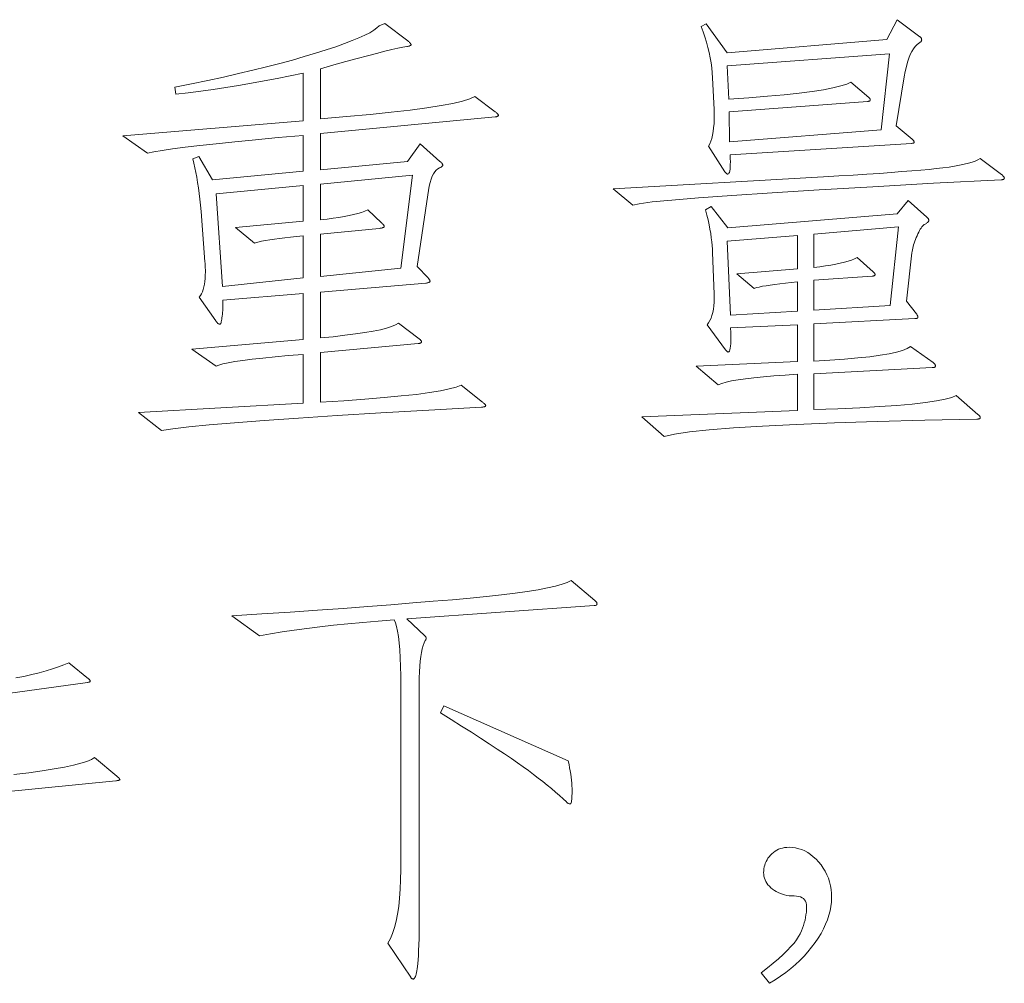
# Model space of a CAD drawing. Extents: x 0 to 1189, y 0 to 841.
# Tile 9 of 129: x 57 to 68, y 28 to 38. Entities that reach past the tile are written whole.
import ezdxf

# ---------------------------------------------------------------- set-up
doc = ezdxf.new("R2010")
doc.units = 0

msp = doc.modelspace()

# ---------------------------------------------------------------- linework, layer by layer
at = {"color": 7, "lineweight": 13}
for points in [[(62.719, 37.308), (60.766, 37.123), (60.766, 36.716), (61.738, 36.811), (61.88, 37.007), (62.102, 36.811), (62.108, 36.806), (62.113, 36.801), (62.118, 36.797), (62.122, 36.792), (62.126, 36.788), (62.128, 36.784), (62.131, 36.78), (62.132, 36.776), (62.133, 36.773), (62.133, 36.769), (62.133, 36.766), (62.132, 36.763), (62.13, 36.76), (62.128, 36.757), (62.124, 36.753), (62.12, 36.75), (62.115, 36.747), (62.11, 36.744), (62.104, 36.741), (62.097, 36.738), (62.078, 36.728), (62.061, 36.714), (62.045, 36.695), (62.03, 36.672), (62.016, 36.644), (62.003, 36.611), (61.992, 36.575), (61.982, 36.533), (61.973, 36.487), (61.965, 36.437), (61.848, 35.634), (61.97, 35.508), (61.974, 35.503), (61.977, 35.499), (61.981, 35.495), (61.983, 35.491), (61.986, 35.488), (61.988, 35.484), (61.989, 35.481), (61.99, 35.477), (61.991, 35.474), (61.991, 35.471), (61.99, 35.468), (61.989, 35.465), (61.987, 35.462), (61.983, 35.46), (61.979, 35.457), (61.974, 35.455), (61.968, 35.454), (61.961, 35.452), (61.952, 35.451), (61.943, 35.449), (60.766, 35.349), (60.766, 34.837), (60.909, 34.851), (61.039, 34.866), (61.157, 34.881), (61.263, 34.896), (61.356, 34.912), (61.437, 34.929), (61.506, 34.946), (61.562, 34.964), (61.606, 34.982), (61.637, 35.001), (61.87, 34.827), (61.875, 34.822), (61.879, 34.818), (61.883, 34.815), (61.886, 34.811), (61.889, 34.807), (61.892, 34.804), (61.894, 34.801), (61.895, 34.798), (61.896, 34.795), (61.896, 34.792), (61.896, 34.79), (61.894, 34.787), (61.893, 34.785), (61.89, 34.783), (61.887, 34.781), (61.883, 34.779), (61.878, 34.778), (61.872, 34.776), (61.866, 34.775), (61.859, 34.774), (60.766, 34.673), (60.766, 34.119), (61.026, 34.135), (61.263, 34.152), (61.478, 34.17), (61.669, 34.188), (61.838, 34.206), (61.984, 34.226), (62.107, 34.246), (62.207, 34.266), (62.285, 34.287), (62.339, 34.309), (62.577, 34.119), (62.584, 34.114), (62.59, 34.109), (62.596, 34.105), (62.601, 34.1), (62.605, 34.096), (62.608, 34.092), (62.611, 34.089), (62.612, 34.085), (62.614, 34.082), (62.614, 34.08), (62.613, 34.077), (62.612, 34.075), (62.61, 34.072), (62.606, 34.07), (62.602, 34.068), (62.597, 34.067), (62.591, 34.065), (62.583, 34.064), (62.575, 34.062), (62.566, 34.061), (61.978, 34.029), (61.44, 33.998), (60.954, 33.969), (60.519, 33.941), (60.135, 33.915), (59.803, 33.889), (59.522, 33.866), (59.293, 33.843), (59.114, 33.822), (58.987, 33.802), (58.729, 34.003), (60.571, 34.109), (60.571, 34.652), (60.406, 34.639), (60.257, 34.625), (60.122, 34.612), (60.002, 34.598), (59.898, 34.585), (59.808, 34.572), (59.734, 34.559), (59.674, 34.546), (59.629, 34.533), (59.6, 34.52), (59.325, 34.71), (60.571, 34.821), (60.571, 35.333), (59.673, 35.259), (59.674, 35.249), (59.675, 35.238), (59.675, 35.225), (59.675, 35.211), (59.675, 35.196), (59.674, 35.18), (59.673, 35.162), (59.672, 35.143), (59.67, 35.123), (59.668, 35.101), (59.666, 35.08), (59.664, 35.061), (59.661, 35.045), (59.658, 35.03), (59.656, 35.018), (59.653, 35.008), (59.65, 35), (59.646, 34.995), (59.643, 34.991), (59.639, 34.99), (59.635, 34.991), (59.631, 34.992), (59.627, 34.994), (59.623, 34.996), (59.619, 34.999), (59.614, 35.003), (59.609, 35.008), (59.605, 35.014), (59.599, 35.02), (59.594, 35.027), (59.41, 35.291), (59.423, 35.31), (59.434, 35.331), (59.445, 35.354), (59.453, 35.38), (59.461, 35.407), (59.467, 35.437), (59.472, 35.468), (59.475, 35.502), (59.477, 35.538), (59.478, 35.576), (59.478, 35.585), (59.478, 35.594), (59.478, 35.604), (59.477, 35.614), (59.477, 35.625), (59.476, 35.636), (59.476, 35.648), (59.475, 35.661), (59.474, 35.674), (59.473, 35.687), (59.431, 36.252), (59.424, 36.321), (59.417, 36.389), (59.409, 36.453), (59.4, 36.515), (59.391, 36.575), (59.381, 36.633), (59.371, 36.688), (59.36, 36.74), (59.348, 36.79), (59.336, 36.838), (59.404, 36.864), (59.557, 36.606), (60.571, 36.701), (60.571, 37.102), (60.294, 37.077), (60.04, 37.053), (59.809, 37.031), (59.6, 37.009), (59.415, 36.988), (59.252, 36.969), (59.112, 36.95), (58.995, 36.933), (58.9, 36.917), (58.829, 36.901), (58.554, 37.097), (60.571, 37.265), (60.571, 37.799), (60.426, 37.768), (60.281, 37.738), (60.137, 37.711), (59.993, 37.685), (59.85, 37.66), (59.708, 37.637), (59.567, 37.616), (59.426, 37.596), (59.285, 37.578), (59.146, 37.561), (59.135, 37.64), (59.324, 37.678), (59.505, 37.716), (59.68, 37.754), (59.848, 37.792), (60.009, 37.83), (60.163, 37.868), (60.311, 37.906), (60.451, 37.944), (60.584, 37.982), (60.711, 38.02), (60.829, 38.058), (60.936, 38.093), (61.033, 38.128), (61.12, 38.161), (61.196, 38.192), (61.262, 38.222), (61.317, 38.25), (61.362, 38.277), (61.397, 38.303), (61.421, 38.327), (61.484, 38.353), (61.743, 38.158), (61.75, 38.151), (61.756, 38.146), (61.762, 38.141), (61.766, 38.136), (61.771, 38.131), (61.774, 38.127), (61.776, 38.124), (61.778, 38.12), (61.779, 38.118), (61.78, 38.115), (61.779, 38.113), (61.778, 38.111), (61.776, 38.109), (61.772, 38.107), (61.768, 38.105), (61.763, 38.103), (61.757, 38.101), (61.749, 38.098), (61.741, 38.096), (61.732, 38.094), (61.687, 38.087), (61.631, 38.076), (61.563, 38.061), (61.484, 38.042), (61.393, 38.019), (61.291, 37.992), (61.177, 37.962), (61.051, 37.927), (60.915, 37.889), (60.766, 37.846), (60.766, 37.287), (61.056, 37.311), (61.32, 37.335), (61.558, 37.36), (61.77, 37.385), (61.955, 37.409), (62.115, 37.434), (62.248, 37.459), (62.356, 37.484), (62.437, 37.509), (62.492, 37.535), (62.719, 37.366), (62.726, 37.361), (62.733, 37.356), (62.738, 37.351), (62.743, 37.347), (62.747, 37.343), (62.75, 37.339), (62.753, 37.335), (62.755, 37.332), (62.756, 37.329), (62.756, 37.326), (62.756, 37.324), (62.755, 37.321), (62.753, 37.319), (62.75, 37.317), (62.747, 37.315), (62.743, 37.313), (62.738, 37.312), (62.733, 37.31), (62.726, 37.309)], [(67.471, 38.205), (67.475, 38.202), (67.478, 38.199), (67.481, 38.195), (67.484, 38.192), (67.486, 38.189), (67.488, 38.185), (67.49, 38.182), (67.491, 38.178), (67.491, 38.174), (67.492, 38.171), (67.491, 38.167), (67.49, 38.163), (67.489, 38.159), (67.487, 38.156), (67.484, 38.152), (67.48, 38.148), (67.476, 38.144), (67.471, 38.14), (67.466, 38.135), (67.46, 38.131), (67.438, 38.116), (67.418, 38.096), (67.399, 38.071), (67.381, 38.041), (67.364, 38.006), (67.348, 37.966), (67.333, 37.921), (67.32, 37.871), (67.308, 37.816), (67.296, 37.756), (67.207, 37.207), (67.386, 37.06), (67.39, 37.055), (67.394, 37.051), (67.397, 37.048), (67.4, 37.044), (67.402, 37.04), (67.404, 37.037), (67.405, 37.034), (67.406, 37.031), (67.407, 37.028), (67.407, 37.025), (67.407, 37.023), (67.406, 37.021), (67.404, 37.019), (67.402, 37.017), (67.399, 37.015), (67.396, 37.014), (67.392, 37.013), (67.387, 37.013), (67.382, 37.012), (67.376, 37.012), (65.348, 36.885), (65.35, 36.844), (65.351, 36.807), (65.35, 36.775), (65.349, 36.747), (65.347, 36.723), (65.344, 36.704), (65.34, 36.688), (65.335, 36.678), (65.329, 36.671), (65.322, 36.669), (65.319, 36.669), (65.316, 36.67), (65.313, 36.671), (65.309, 36.673), (65.306, 36.676), (65.303, 36.678), (65.3, 36.682), (65.297, 36.686), (65.294, 36.69), (65.29, 36.695), (65.106, 36.98), (65.12, 37.006), (65.132, 37.036), (65.142, 37.068), (65.151, 37.105), (65.158, 37.144), (65.164, 37.187), (65.168, 37.233), (65.17, 37.283), (65.17, 37.336), (65.169, 37.392), (65.153, 37.746), (65.149, 37.801), (65.143, 37.857), (65.135, 37.913), (65.125, 37.97), (65.113, 38.027), (65.1, 38.085), (65.084, 38.143), (65.067, 38.202), (65.048, 38.261), (65.026, 38.321), (65.079, 38.348), (65.317, 38.026), (67.101, 38.173), (67.217, 38.395)], [(67.133, 38.015), (65.317, 37.878), (65.333, 37.508), (65.559, 37.523), (65.766, 37.54), (65.952, 37.556), (66.119, 37.574), (66.266, 37.593), (66.392, 37.612), (66.499, 37.632), (66.586, 37.654), (66.653, 37.676), (66.7, 37.698), (66.9, 37.524), (66.903, 37.522), (66.906, 37.52), (66.909, 37.517), (66.911, 37.515), (66.912, 37.512), (66.914, 37.51), (66.915, 37.507), (66.916, 37.504), (66.916, 37.501), (66.916, 37.498), (66.916, 37.495), (66.915, 37.492), (66.913, 37.49), (66.911, 37.488), (66.908, 37.486), (66.905, 37.484), (66.901, 37.483), (66.896, 37.483), (66.891, 37.482), (66.885, 37.482), (65.338, 37.366), (65.343, 37.028), (67.038, 37.165)], [(68.384, 36.664), (68.39, 36.659), (68.395, 36.655), (68.4, 36.651), (68.404, 36.647), (68.408, 36.643), (68.41, 36.639), (68.413, 36.635), (68.414, 36.632), (68.415, 36.628), (68.416, 36.624), (68.415, 36.621), (68.414, 36.617), (68.412, 36.615), (68.41, 36.612), (68.406, 36.61), (68.402, 36.609), (68.397, 36.607), (68.392, 36.606), (68.386, 36.606), (68.379, 36.606), (67.624, 36.566), (66.945, 36.528), (66.343, 36.493), (65.817, 36.461), (65.367, 36.431), (64.993, 36.404), (64.696, 36.379), (64.475, 36.357), (64.33, 36.338), (64.261, 36.321), (64.039, 36.505), (66.394, 36.637), (66.565, 36.648), (66.726, 36.658), (66.877, 36.668), (67.019, 36.677), (67.15, 36.687), (67.271, 36.696), (67.382, 36.705), (67.483, 36.713), (67.574, 36.722), (67.655, 36.73), (67.729, 36.738), (67.797, 36.747), (67.859, 36.756), (67.916, 36.767), (67.968, 36.778), (68.015, 36.79), (68.056, 36.802), (68.091, 36.815), (68.121, 36.829), (68.146, 36.843)], [(61.796, 36.658), (60.766, 36.558), (60.766, 36.157), (60.839, 36.166), (60.907, 36.175), (60.971, 36.185), (61.031, 36.195), (61.086, 36.206), (61.136, 36.217), (61.182, 36.229), (61.224, 36.241), (61.261, 36.254), (61.294, 36.268), (61.447, 36.125), (61.453, 36.12), (61.459, 36.115), (61.463, 36.11), (61.467, 36.106), (61.471, 36.101), (61.474, 36.097), (61.476, 36.093), (61.478, 36.09), (61.479, 36.086), (61.479, 36.083), (61.478, 36.08), (61.477, 36.077), (61.474, 36.074), (61.47, 36.072), (61.464, 36.07), (61.458, 36.068), (61.45, 36.066), (61.442, 36.064), (61.432, 36.063), (61.421, 36.062), (60.766, 35.998), (60.766, 35.523), (61.664, 35.618)], [(60.571, 35.508), (60.571, 35.977), (60.499, 35.971), (60.431, 35.964), (60.367, 35.957), (60.307, 35.95), (60.25, 35.942), (60.198, 35.934), (60.149, 35.925), (60.105, 35.917), (60.064, 35.908), (60.027, 35.898), (59.816, 36.072), (60.571, 36.141), (60.571, 36.542), (59.6, 36.447), (59.668, 35.413)], [(68.12, 33.982), (68.125, 33.978), (68.129, 33.974), (68.133, 33.97), (68.137, 33.966), (68.14, 33.962), (68.142, 33.958), (68.144, 33.955), (68.145, 33.951), (68.146, 33.948), (68.146, 33.945), (68.146, 33.942), (68.145, 33.939), (68.143, 33.937), (68.14, 33.935), (68.137, 33.933), (68.133, 33.932), (68.128, 33.931), (68.123, 33.93), (68.116, 33.929), (68.109, 33.929), (67.526, 33.917), (66.995, 33.903), (66.515, 33.887), (66.087, 33.87), (65.711, 33.851), (65.387, 33.831), (65.115, 33.809), (64.895, 33.786), (64.726, 33.76), (64.609, 33.734), (64.361, 33.956), (66.103, 34.024), (66.103, 34.431), (65.964, 34.422), (65.836, 34.412), (65.72, 34.402), (65.614, 34.392), (65.52, 34.38), (65.437, 34.369), (65.365, 34.356), (65.304, 34.343), (65.255, 34.329), (65.216, 34.314), (64.968, 34.52), (66.103, 34.573), (66.103, 34.985), (65.354, 34.948), (65.355, 34.897), (65.356, 34.851), (65.356, 34.811), (65.355, 34.776), (65.352, 34.746), (65.349, 34.722), (65.345, 34.703), (65.34, 34.69), (65.334, 34.681), (65.327, 34.679), (65.325, 34.679), (65.323, 34.68), (65.32, 34.681), (65.317, 34.683), (65.314, 34.685), (65.311, 34.688), (65.307, 34.692), (65.304, 34.696), (65.3, 34.7), (65.296, 34.705), (65.09, 34.985), (65.107, 35.006), (65.122, 35.031), (65.135, 35.058), (65.145, 35.088), (65.154, 35.121), (65.161, 35.157), (65.166, 35.195), (65.169, 35.237), (65.17, 35.281), (65.169, 35.328), (65.153, 35.793), (65.151, 35.831), (65.148, 35.871), (65.144, 35.913), (65.138, 35.957), (65.131, 36.004), (65.122, 36.052), (65.112, 36.103), (65.101, 36.156), (65.088, 36.211), (65.074, 36.268), (65.137, 36.305), (65.322, 36.067), (67.217, 36.225), (67.339, 36.373), (67.55, 36.189), (67.554, 36.184), (67.557, 36.18), (67.561, 36.176), (67.563, 36.172), (67.566, 36.168), (67.568, 36.164), (67.569, 36.16), (67.57, 36.156), (67.571, 36.153), (67.571, 36.149), (67.57, 36.145), (67.569, 36.141), (67.567, 36.138), (67.564, 36.134), (67.56, 36.13), (67.556, 36.126), (67.55, 36.122), (67.544, 36.118), (67.537, 36.114), (67.529, 36.109), (67.52, 36.104), (67.512, 36.097), (67.503, 36.089), (67.494, 36.079), (67.485, 36.066), (67.476, 36.053), (67.467, 36.037), (67.458, 36.02), (67.448, 36.001), (67.439, 35.98), (67.43, 35.959), (67.421, 35.938), (67.414, 35.917), (67.407, 35.897), (67.401, 35.878), (67.395, 35.859), (67.391, 35.84), (67.387, 35.822), (67.383, 35.804), (67.381, 35.787), (67.323, 35.249), (67.434, 35.106), (67.437, 35.101), (67.439, 35.096), (67.442, 35.092), (67.444, 35.087), (67.446, 35.083), (67.447, 35.079), (67.448, 35.076), (67.449, 35.073), (67.449, 35.07), (67.449, 35.067), (67.449, 35.064), (67.448, 35.062), (67.446, 35.06), (67.444, 35.058), (67.44, 35.057), (67.436, 35.056), (67.431, 35.055), (67.426, 35.054), (67.42, 35.054), (67.413, 35.054), (66.283, 34.995), (66.283, 34.578), (66.464, 34.589), (66.628, 34.6), (66.777, 34.613), (66.91, 34.627), (67.026, 34.643), (67.126, 34.66), (67.21, 34.679), (67.278, 34.698), (67.329, 34.72), (67.365, 34.742), (67.618, 34.563), (67.623, 34.558), (67.628, 34.554), (67.632, 34.55), (67.635, 34.546), (67.638, 34.542), (67.641, 34.538), (67.642, 34.534), (67.644, 34.53), (67.645, 34.527), (67.645, 34.523), (67.644, 34.519), (67.643, 34.516), (67.641, 34.514), (67.639, 34.511), (67.636, 34.509), (67.631, 34.507), (67.627, 34.506), (67.621, 34.505), (67.615, 34.505), (67.608, 34.505), (66.283, 34.436), (66.283, 34.035), (66.552, 34.045), (66.798, 34.056), (67.018, 34.069), (67.214, 34.083), (67.386, 34.098), (67.533, 34.115), (67.656, 34.132), (67.754, 34.151), (67.828, 34.172), (67.877, 34.193)], [(67.233, 36.078), (66.283, 35.998), (66.283, 35.624), (66.351, 35.632), (66.415, 35.642), (66.475, 35.651), (66.53, 35.662), (66.581, 35.673), (66.627, 35.684), (66.669, 35.696), (66.707, 35.708), (66.74, 35.721), (66.768, 35.735), (66.948, 35.576), (66.952, 35.573), (66.956, 35.57), (66.959, 35.567), (66.961, 35.563), (66.964, 35.56), (66.966, 35.557), (66.967, 35.554), (66.968, 35.551), (66.969, 35.548), (66.969, 35.544), (66.969, 35.541), (66.968, 35.539), (66.966, 35.536), (66.964, 35.534), (66.961, 35.533), (66.958, 35.531), (66.954, 35.53), (66.949, 35.529), (66.943, 35.529), (66.937, 35.529), (66.283, 35.481), (66.283, 35.149), (67.138, 35.201)], [(66.103, 35.138), (66.103, 35.465), (66.032, 35.458), (65.966, 35.451), (65.904, 35.443), (65.848, 35.436), (65.797, 35.428), (65.751, 35.421), (65.71, 35.414), (65.674, 35.406), (65.643, 35.399), (65.618, 35.391), (65.422, 35.555), (66.103, 35.608), (66.103, 35.983), (65.317, 35.919), (65.354, 35.09)], [(63.833, 31.902), (63.838, 31.898), (63.843, 31.894), (63.847, 31.89), (63.85, 31.885), (63.853, 31.882), (63.856, 31.878), (63.857, 31.874), (63.859, 31.87), (63.859, 31.866), (63.86, 31.862), (63.859, 31.859), (63.858, 31.856), (63.857, 31.853), (63.855, 31.851), (63.852, 31.849), (63.848, 31.847), (63.844, 31.846), (63.839, 31.845), (63.834, 31.844), (63.828, 31.844), (61.732, 31.696), (61.933, 31.506), (61.936, 31.503), (61.939, 31.5), (61.941, 31.497), (61.943, 31.494), (61.945, 31.492), (61.946, 31.489), (61.947, 31.486), (61.948, 31.484), (61.949, 31.482), (61.949, 31.48), (61.949, 31.477), (61.948, 31.475), (61.948, 31.473), (61.947, 31.47), (61.946, 31.468), (61.945, 31.465), (61.944, 31.462), (61.942, 31.459), (61.94, 31.456), (61.938, 31.453), (61.925, 31.428), (61.913, 31.398), (61.903, 31.362), (61.894, 31.321), (61.887, 31.275), (61.881, 31.223), (61.876, 31.166), (61.872, 31.104), (61.87, 31.036), (61.87, 30.962), (61.87, 28.381), (61.869, 28.287), (61.869, 28.201), (61.868, 28.123), (61.866, 28.052), (61.864, 27.988), (61.862, 27.932), (61.859, 27.883), (61.856, 27.842), (61.852, 27.808), (61.848, 27.782), (61.844, 27.76), (61.84, 27.741), (61.836, 27.724), (61.832, 27.709), (61.827, 27.697), (61.823, 27.686), (61.819, 27.678), (61.815, 27.673), (61.81, 27.669), (61.806, 27.668), (61.802, 27.668), (61.798, 27.669), (61.794, 27.67), (61.791, 27.672), (61.788, 27.673), (61.785, 27.676), (61.782, 27.679), (61.779, 27.682), (61.777, 27.685), (61.775, 27.689), (61.521, 28.069), (61.548, 28.12), (61.572, 28.178), (61.594, 28.243), (61.612, 28.315), (61.628, 28.394), (61.641, 28.48), (61.651, 28.573), (61.658, 28.672), (61.662, 28.779), (61.664, 28.893), (61.664, 30.941), (61.663, 31.057), (61.661, 31.164), (61.657, 31.261), (61.652, 31.349), (61.645, 31.428), (61.637, 31.498), (61.627, 31.559), (61.616, 31.61), (61.604, 31.652), (61.59, 31.686), (61.411, 31.671), (61.239, 31.656), (61.073, 31.641), (60.913, 31.624), (60.76, 31.606), (60.612, 31.588), (60.471, 31.569), (60.336, 31.549), (60.208, 31.528), (60.085, 31.506), (59.774, 31.728), (60.108, 31.75), (60.428, 31.771), (60.732, 31.792), (61.021, 31.813), (61.295, 31.833), (61.554, 31.853), (61.798, 31.873), (62.027, 31.892), (62.241, 31.91), (62.44, 31.928), (62.623, 31.946), (62.791, 31.965), (62.943, 31.984), (63.079, 32.003), (63.2, 32.022), (63.305, 32.042), (63.395, 32.062), (63.468, 32.082), (63.527, 32.103), (63.569, 32.124)], [(63.538, 30.107), (63.546, 30.069), (63.553, 30.031), (63.559, 29.995), (63.565, 29.959), (63.569, 29.925), (63.573, 29.892), (63.576, 29.859), (63.578, 29.828), (63.58, 29.798), (63.58, 29.769), (63.58, 29.742), (63.579, 29.718), (63.578, 29.697), (63.577, 29.678), (63.575, 29.662), (63.572, 29.649), (63.57, 29.64), (63.566, 29.632), (63.563, 29.628), (63.559, 29.627), (63.555, 29.627), (63.55, 29.628), (63.546, 29.629), (63.542, 29.63), (63.538, 29.632), (63.533, 29.634), (63.529, 29.637), (63.525, 29.64), (63.521, 29.644), (63.517, 29.648), (63.479, 29.684), (63.438, 29.721), (63.396, 29.759), (63.351, 29.797), (63.303, 29.836), (63.254, 29.876), (63.202, 29.916), (63.148, 29.957), (63.092, 29.999), (63.034, 30.041), (62.971, 30.086), (62.901, 30.134), (62.825, 30.185), (62.742, 30.24), (62.653, 30.299), (62.557, 30.361), (62.454, 30.427), (62.345, 30.496), (62.229, 30.569), (62.107, 30.646), (62.144, 30.725)], [(65.697, 27.737), (65.767, 27.792), (65.831, 27.846), (65.889, 27.896), (65.941, 27.944), (65.988, 27.989), (66.028, 28.031), (66.063, 28.071), (66.092, 28.108), (66.115, 28.143), (66.132, 28.175), (66.146, 28.206), (66.158, 28.236), (66.169, 28.266), (66.178, 28.297), (66.186, 28.327), (66.192, 28.357), (66.197, 28.387), (66.201, 28.417), (66.203, 28.446), (66.204, 28.476), (66.202, 28.499), (66.198, 28.52), (66.191, 28.538), (66.181, 28.554), (66.169, 28.567), (66.153, 28.578), (66.135, 28.586), (66.114, 28.592), (66.09, 28.596), (66.064, 28.597), (66.036, 28.598), (66.009, 28.6), (65.983, 28.604), (65.958, 28.61), (65.934, 28.616), (65.91, 28.625), (65.887, 28.635), (65.865, 28.646), (65.844, 28.659), (65.824, 28.674), (65.804, 28.689), (65.787, 28.706), (65.772, 28.723), (65.759, 28.74), (65.748, 28.758), (65.739, 28.777), (65.732, 28.797), (65.727, 28.817), (65.724, 28.837), (65.723, 28.859), (65.724, 28.88), (65.726, 28.901), (65.73, 28.922), (65.735, 28.942), (65.742, 28.962), (65.751, 28.981), (65.761, 29), (65.772, 29.018), (65.785, 29.036), (65.8, 29.054), (65.816, 29.07), (65.833, 29.085), (65.851, 29.098), (65.87, 29.11), (65.89, 29.119), (65.912, 29.127), (65.934, 29.133), (65.958, 29.138), (65.982, 29.14), (66.008, 29.141), (66.045, 29.139), (66.081, 29.134), (66.116, 29.126), (66.15, 29.115), (66.183, 29.1), (66.216, 29.082), (66.248, 29.061), (66.279, 29.036), (66.309, 29.008), (66.338, 28.977), (66.366, 28.944), (66.391, 28.909), (66.412, 28.873), (66.431, 28.835), (66.447, 28.795), (66.46, 28.754), (66.47, 28.712), (66.478, 28.668), (66.482, 28.623), (66.483, 28.576), (66.482, 28.528), (66.476, 28.48), (66.467, 28.431), (66.454, 28.382), (66.437, 28.332), (66.417, 28.282), (66.393, 28.231), (66.365, 28.179), (66.334, 28.127), (66.299, 28.075), (66.26, 28.023), (66.219, 27.972), (66.175, 27.923), (66.128, 27.875), (66.078, 27.829), (66.026, 27.785), (65.97, 27.741), (65.912, 27.7), (65.851, 27.659), (65.787, 27.621)]]:
    msp.add_lwpolyline(points, close=True, dxfattribs=at)
for points in [[(57.356, 31.035), (57.449, 31.053), (57.536, 31.073), (57.619, 31.093), (57.696, 31.114), (57.768, 31.136), (57.834, 31.158), (57.896, 31.181), (57.952, 31.205), (58.169, 31.026), (58.173, 31.023), (58.177, 31.02), (58.18, 31.017), (58.182, 31.014), (58.185, 31.011), (58.187, 31.009), (58.188, 31.006), (58.189, 31.004), (58.19, 31.001), (58.19, 30.999), (58.19, 30.997), (58.189, 30.995), (58.187, 30.993), (58.185, 30.992), (58.182, 30.99), (58.179, 30.988), (58.175, 30.987), (58.17, 30.986), (58.164, 30.985), (58.158, 30.983), (57.155, 30.846)], [(57.337, 29.954), (57.503, 29.975), (57.652, 29.996), (57.785, 30.017), (57.901, 30.038), (58.001, 30.06), (58.085, 30.081), (58.152, 30.102), (58.203, 30.123), (58.238, 30.144), (58.486, 29.938), (58.493, 29.932), (58.499, 29.926), (58.505, 29.921), (58.509, 29.917), (58.513, 29.912), (58.517, 29.909), (58.519, 29.905), (58.521, 29.903), (58.522, 29.9), (58.523, 29.899), (58.522, 29.897), (58.521, 29.896), (58.518, 29.894), (58.515, 29.893), (58.511, 29.891), (58.506, 29.89), (58.499, 29.889), (58.492, 29.888), (58.484, 29.886), (58.475, 29.885), (57.155, 29.753)]]:
    msp.add_lwpolyline(points, dxfattribs=at)

doc.saveas('drawing.dxf')
